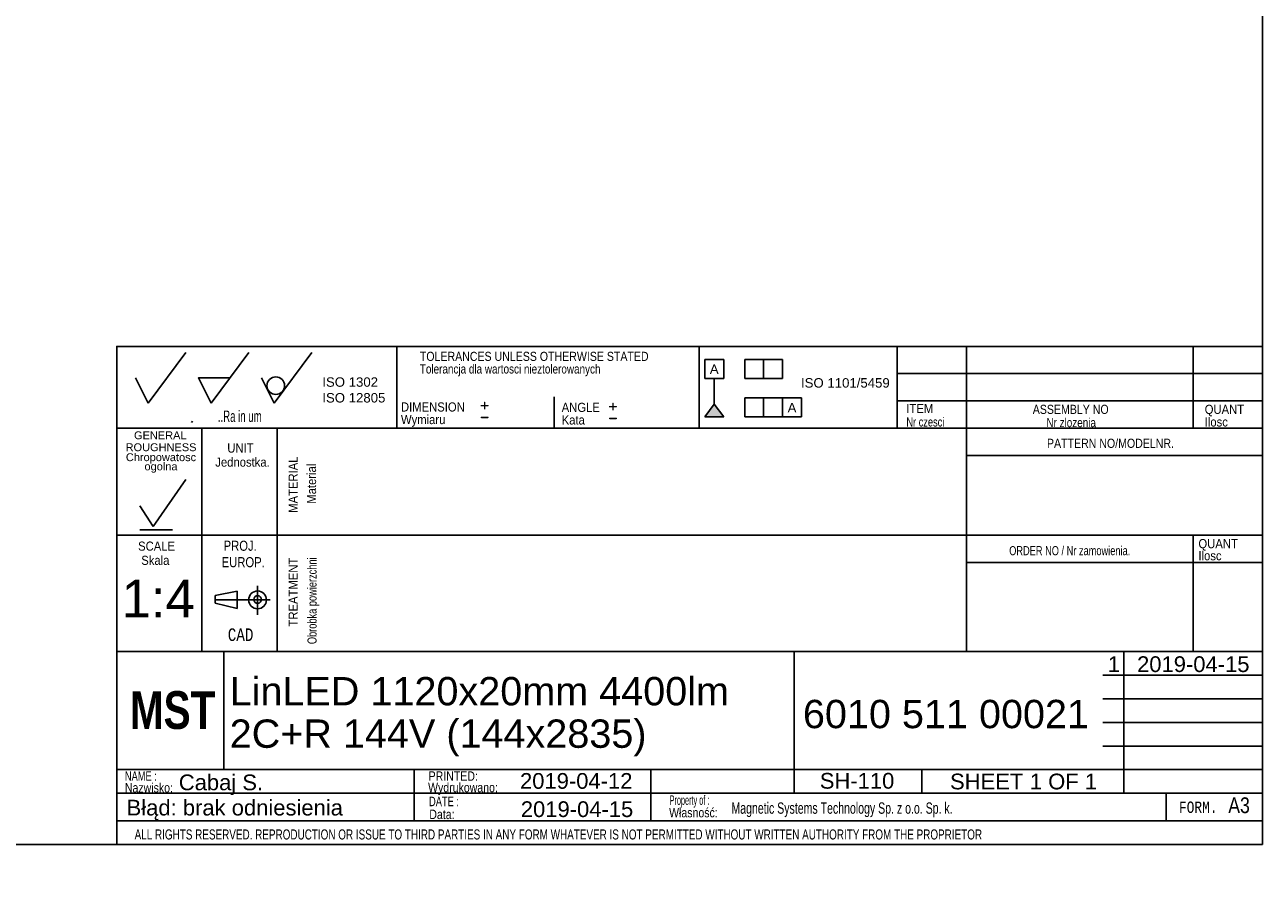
# Model space of a CAD drawing. Header units: millimetres. Extents: x 16 to 406, y 5 to 285.
# Tile 9 of 13: x 209 to 406, y 5 to 144. Entities that reach past the tile are written whole.
import ezdxf
from ezdxf.entities.mleader import LeaderData, LeaderLine
from ezdxf.enums import TextEntityAlignment as Align
from ezdxf.lldxf.tags import DXFTag
from ezdxf.math import Vec2, Vec3

# ---------------------------------------------------------------- set-up
doc = ezdxf.new("R2010")
doc.units = ezdxf.units.MM
doc.layers.add('10', color=7, linetype='Continuous')
doc.layers.add('Default', color=7, linetype='Continuous')
doc.styles.add('SEACAD_Arial', font='arial.ttf')
doc.styles.add('SEACAD_Lucida_Console', font='lucon.TTF', dxfattribs={"width": 0.8})
tags = doc.linetypes.add('CENTER2', pattern=[28.575, 19.05, -3.175, 3.175, -3.175]).pattern_tags.tags
tags[10:11] = [DXFTag(74, 4), DXFTag(75, 0), DXFTag(340, '0'), DXFTag(46, 0.0), DXFTag(50, 0.0), DXFTag(44, 0.0), DXFTag(45, 0.0)]
tags[8:9] = [DXFTag(74, 4), DXFTag(75, 0), DXFTag(340, '0'), DXFTag(46, 0.0), DXFTag(50, 0.0), DXFTag(44, 0.0), DXFTag(45, 0.0)]
tags[6:7] = [DXFTag(74, 4), DXFTag(75, 0), DXFTag(340, '0'), DXFTag(46, 0.0), DXFTag(50, 0.0), DXFTag(44, 0.0), DXFTag(45, 0.0)]
tags[4:5] = [DXFTag(74, 4), DXFTag(75, 0), DXFTag(340, '0'), DXFTag(46, 0.0), DXFTag(50, 0.0), DXFTag(44, 0.0), DXFTag(45, 0.0)]

# ---------------------------------------------------------------- blocks, each defined once
blk = doc.blocks.new('SEANNOT_GROUP42')
at = {"layer": 'Default', "color": 7, "linetype": 'Continuous', "style": 'SEACAD_Arial'}
for s, p in [('LinLED 1120x20mm 4400lm ', (241.61, 40.17)), ('2C+R 144V (144x2835)', (241.61, 33.42))]:
    blk.add_text(s, height=4.5, dxfattribs=at).set_placement(p, align=Align.TOP_LEFT)
blk = doc.blocks.new('SEANNOT_GROUP43')
at = {"layer": 'Default', "color": 7, "linetype": 'Continuous', "style": 'SEACAD_Arial'}
blk.add_text('6010 511 00021', height=4.5, dxfattribs=at).set_placement((332.67, 36.54), align=Align.TOP_LEFT)
blk = doc.blocks.new('SEANNOT_GROUP44')
at = {"layer": 'Default', "color": 7, "linetype": 'Continuous', "style": 'SEACAD_Arial'}
blk.add_text('Cabaj S.', height=2.5, dxfattribs=at).set_placement((233.53, 24.68), align=Align.TOP_LEFT)
blk = doc.blocks.new('SEANNOT_GROUP45')
at = {"layer": 'Default', "color": 7, "linetype": 'Continuous', "style": 'SEACAD_Arial'}
blk.add_text('SH-110', height=2.5, dxfattribs=at).set_placement((335.35, 24.93), align=Align.TOP_LEFT)
blk = doc.blocks.new('SEANNOT_GROUP46')
at = {"layer": 'Default', "color": 7, "linetype": 'Continuous', "style": 'SEACAD_Arial'}
blk.add_text('2019-04-15', height=2.5, dxfattribs=at).set_placement((287.86, 20.42), align=Align.TOP_LEFT)
blk = doc.blocks.new('SEANNOT_GROUP47')
at = {"layer": 'Default', "color": 7, "linetype": 'Continuous', "style": 'SEACAD_Arial'}
blk.add_text('1:4', height=6, dxfattribs=at).set_placement((224.43, 55.64), align=Align.TOP_LEFT)
blk = doc.blocks.new('_Dot')
at = {"color": 0, "linetype": 'ByBlock', "lineweight": -2}
blk.add_line((-0.5, 0), (-1, 0), dxfattribs=at)
at = {"color": 0, "linetype": 'ByBlock', "const_width": 0.5}
blk.add_lwpolyline([(-0.25, 0, 1), (0.25, 0, 1)], format="xyb", close=True, dxfattribs=at)
blk = doc.blocks.new('SEANNOT_GROUP49')
at = {"layer": 'Default', "color": 7, "linetype": 'Continuous', "style": 'SEACAD_Arial'}
blk.add_text('2019-04-12', height=2.5, dxfattribs=at).set_placement((287.73, 24.91), align=Align.TOP_LEFT)
blk = doc.blocks.new('SEANNOT_GROUP50')
at = {"layer": 'Default', "color": 7, "linetype": 'Continuous', "style": 'SEACAD_Arial'}
blk.add_text('1', height=2.5, dxfattribs=at).set_placement((381.09, 43.45), align=Align.TOP_LEFT)
blk = doc.blocks.new('SEANNOT_GROUP51')
at = {"layer": 'Default', "color": 7, "linetype": 'Continuous', "style": 'SEACAD_Arial'}
for s, p in [('SHEET ', (356.04, 24.82)), ('1', (368.7, 24.82)), (' OF ', (370.66, 24.82)), ('1', (377.45, 24.82))]:
    blk.add_text(s, height=2.5, dxfattribs=at).set_placement(p, align=Align.TOP_LEFT)
blk = doc.blocks.new('SEANNOT_GROUP52')
at = {"layer": 'Default', "color": 7, "linetype": 'Continuous', "style": 'SEACAD_Arial'}
blk.add_text('2019-04-15', height=2.5, dxfattribs=at).set_placement((385.75, 43.46), align=Align.TOP_LEFT)

msp = doc.modelspace()

# ---------------------------------------------------------------- hatches: boundary and pattern name
at = {"layer": 'Default', "linetype": 'Continuous'}
msp.add_hatch(color=7, dxfattribs=at).paths.add_polyline_path([(318.5887, 83.5055), (317.0887, 81.5206), (320.0887, 81.5206)])

# ---------------------------------------------------------------- linework, layer by layer
at = {"layer": '10', "color": 7, "linetype": 'Continuous'}
for p, q in [((268.1664, 92.7025), (268.1664, 79.7025)), ((316.1664, 92.7025), (316.1664, 79.7025)), ((347.6664, 92.7025), (347.6664, 79.7025)), ((358.6664, 92.7025), (358.6664, 44.2025)), ((394.6664, 92.7025), (394.6664, 79.7025)), ((228.6664, 83.7025), (234.6664, 91.7025)), ((238.6664, 83.7025), (244.6664, 91.7025)), ((248.6664, 83.7025), (254.6664, 91.7025)), ((226.6664, 87.7025), (228.6664, 83.7025)), ((236.6664, 87.7025), (241.6664, 87.7025)), ((236.6664, 87.7025), (238.6664, 83.7025)), ((246.6664, 87.7025), (248.6664, 83.7025)), ((405.6664, 88.3691), (347.6664, 88.3691)), ((293.1664, 84.7025), (293.1664, 79.7025)), ((405.6664, 84.0358), (347.6664, 84.0358)), ((235.541, 80.6292), (235.7172, 80.8353)), ((405.6664, 79.7025), (223.6664, 79.7025)), ((237.1664, 79.7025), (237.1664, 44.2025)), ((237.1664, 79.7025), (237.1664, 45.7025)), ((249.1664, 79.7025), (249.1664, 44.2025)), ((405.6664, 75.3691), (358.6664, 75.3691)), ((229.4692, 64.067), (234.6676, 71.572)), ((227.327, 67.3491), (229.4692, 64.067)), ((227.327, 63.5278), (232.5255, 63.5278)), ((405.6664, 62.7025), (223.6664, 62.7025)), ((394.6664, 62.7025), (394.6664, 44.2025)), ((405.6664, 58.3691), (358.6664, 58.3691)), ((239.3123, 53.1174), (242.7982, 53.8094)), ((239.3123, 51.9247), (239.3123, 53.1174)), ((242.7982, 53.8094), (242.7982, 51.0413)), ((246.0414, 54.6781), (246.0414, 50.0695)), ((246.0414, 54.6781), (246.0414, 50.0695)), ((242.7982, 51.0413), (239.3123, 51.9247)), ((331.2915, 44.2025), (223.6664, 44.2025)), ((331.1664, 44.2025), (223.6664, 44.2025)), ((240.6664, 25.4525), (240.6664, 44.2025)), ((380.2915, 44.2025), (405.7915, 44.2025)), ((383.6664, 21.7025), (383.6664, 44.2025)), ((380.2915, 40.4525), (405.7915, 40.4525)), ((380.2915, 36.7025), (405.7915, 36.7025)), ((380.2915, 32.9525), (405.7915, 32.9525)), ((380.2915, 29.2025), (405.7915, 29.2025)), ((223.6664, 25.4525), (405.7915, 25.4525)), ((270.9256, 25.4138), (270.9256, 17.2887)), ((308.5239, 25.4525), (308.5239, 17.3274)), ((351.5415, 25.4525), (351.5415, 21.7025)), ((223.6664, 21.7025), (380.2915, 21.7025)), ((390.3535, 21.7025), (390.3535, 17.3275)), ((223.6664, 17.3275), (405.6664, 17.3275))]:
    msp.add_line(p, q, dxfattribs=at)
at = {"layer": '10', "color": 7, "linetype": 'CENTER2'}
msp.add_line((239.3123, 52.4253), (248.0282, 52.4253), dxfattribs=at)
at = {"layer": '10', "color": 7, "linetype": 'Continuous'}
for points in [[(405.6664, 13.5775), (405.6664, 284.5775), (15.6664, 284.5775), (15.6664, 13.5775), (405.6664, 13.5775)], [(405.6664, 13.5775), (405.6664, 92.7025), (223.6664, 92.7025), (223.6664, 13.5775), (405.6664, 13.5775)], [(331.2915, 44.2025), (331.2915, 21.7025), (405.6664, 21.7025), (405.6664, 44.2025), (331.2915, 44.2025)]]:
    msp.add_lwpolyline(points, dxfattribs=at)
for centre, radius in [((248.9389, 86.4574), 1.4016), ((246.0414, 52.4254), 1.4146), ((246.0414, 52.4843), 0.6075)]:
    msp.add_circle(centre, radius, dxfattribs=at)
msp.add_point((236.6664, 87.7025), dxfattribs=at)
at = {"layer": 'Default', "color": 7, "linetype": 'Continuous'}
for p, q in [((317.0887, 87.6113), (317.0887, 90.6113)), ((317.0887, 90.6113), (320.0887, 90.6113)), ((320.0887, 90.6113), (320.0887, 87.6113)), ((323.4244, 87.6113), (323.4244, 90.6113)), ((323.4244, 90.6113), (329.4244, 90.6113)), ((326.4244, 90.6113), (326.4244, 87.6113)), ((329.4244, 90.6113), (329.4244, 87.6113)), ((320.0887, 87.6113), (317.0887, 87.6113)), ((318.5887, 83.5055), (318.5887, 87.6113)), ((329.4244, 87.6113), (323.4244, 87.6113)), ((317.0887, 81.5206), (318.5887, 83.5055)), ((318.5887, 83.5055), (320.0887, 81.5206)), ((323.4244, 81.5206), (323.4244, 84.5206)), ((323.4244, 84.5206), (332.4244, 84.5206)), ((326.4244, 84.5206), (326.4244, 81.5206)), ((329.4244, 81.5206), (329.4244, 84.5206)), ((332.4244, 84.5206), (332.4244, 81.5206)), ((320.0887, 81.5206), (317.0887, 81.5206)), ((332.4244, 81.5206), (323.4244, 81.5206))]:
    msp.add_line(p, q, dxfattribs=at)

# ---------------------------------------------------------------- block references
at = {"layer": 'Default'}
for name in ['SEANNOT_GROUP47', 'SEANNOT_GROUP50', 'SEANNOT_GROUP52', 'SEANNOT_GROUP42', 'SEANNOT_GROUP43', 'SEANNOT_GROUP44', 'SEANNOT_GROUP49', 'SEANNOT_GROUP45', 'SEANNOT_GROUP51', 'SEANNOT_GROUP46']:
    msp.add_blockref(name, (0, 0), dxfattribs=at)

# ---------------------------------------------------------------- texts
at = {"layer": '10', "attachment_point": 1}
for s, insert, char_height, width, style in [('{\\farial rounded mt|b0||i0||c0|p34;\\C7;\\H1.45000002;\\W0.83002;TOLERANCES UNLESS OTHERWISE STATED}', (271.823, 91.8398), 1.45, 38.614141, 'SEACAD_Arial'), ('{\\farial rounded mt|b0||i0||c0|p34;\\C7;\\H1.45000002;\\W0.77704;Tolerancja dla wartosci nieztolerowanych}', (271.823, 89.8398), 1.45, 36.029358, 'SEACAD_Arial'), ('{\\farial rounded mt|b0||i0||c0|p34;\\C7;\\H1.45000002;\\W0.883;DIMENSION}', (268.823, 83.801), 1.45, 10.15001, 'SEACAD_Arial'), ('{\\farial rounded mt|b0||i0||c0|p34;\\C7;\\H1.45000002;\\W0.883;ANGLE}', (294.3509, 83.7369), 1.45, 6.052184, 'SEACAD_Arial'), ('{\\farial rounded mt|b0||i0||c0|p34;\\C7;\\H1.45000002;\\W0.883;ITEM}', (349.1061, 83.5453), 1.45, 4.255445, 'SEACAD_Arial'), ('{\\farial rounded mt|b0||i0||c0|p34;\\C7;\\H1.45000002;\\W0.83002;ASSEMBLY NO}', (369.1852, 83.4185), 1.45, 12.829358, 'SEACAD_Arial'), ('{\\farial rounded mt|b0||i0||c0|p34;\\C7;\\H1.45000002;\\W0.883;QUANT}', (396.4966, 83.4185), 1.45, 6.241314, 'SEACAD_Arial'), ('{\\farial rounded mt|b0||i0||c0|p34;\\C7;\\H1.8;\\W0.608;..Ra in um}', (239.7304, 82.5025), 1.8, 8.921749, 'SEACAD_Arial'), ('{\\farial rounded mt|b0||i0||c0|p34;\\C7;\\H1.45000002;\\W0.883;Wymiaru}', (268.823, 81.801), 1.45, 8.67569, 'SEACAD_Arial'), ('{\\farial rounded mt|b0||i0||c0|p34;\\C7;\\H1.45000002;\\W0.883;Kata}', (294.3509, 81.7369), 1.45, 5.07501, 'SEACAD_Arial'), ('{\\farial rounded mt|b0||i0||c0|p34;\\C7;\\H1.45000002;\\W0.72406;Nr czesci }', (349.1061, 81.4185), 1.45, 7.78588, 'SEACAD_Arial'), ('{\\farial rounded mt|b0||i0||c0|p34;\\C7;\\H1.45000002;\\W0.77704;Nr zlozenia}', (371.3489, 81.3193), 1.45, 9.504276, 'SEACAD_Arial'), ('{\\farial rounded mt|b0||i0||c0|p34;\\C7;\\H1.45000002;\\W0.883;Ilosc}', (396.4966, 81.4185), 1.45, 6.934793, 'SEACAD_Arial'), ('{\\farial rounded mt|b0||i0||c0|p34;\\C7;\\H1.45000002;\\W0.883;UNIT}', (241.2329, 77.2753), 1.45, 4.16088, 'SEACAD_Arial'), ('{\\farial rounded mt|b0||i0||c0|p34;\\C7;\\H1.45000002;\\W0.83002;PATTERN NO/MODELNR.}', (371.4383, 78.0241), 1.45, 21.434793, 'SEACAD_Arial'), ('{\\farial rounded mt|b0||i0||c0|p34;\\C7;\\H1.45000002;\\W0.883;Jednostka.}', (239.3294, 75.0364), 1.45, 8.726285, 'SEACAD_Arial'), ('{\\farial rounded mt|b0||i0||c0|p34;\\C7;\\H1.45000002;\\W0.883;SCALE}', (227.0667, 61.6902), 1.45, 5.863054, 'SEACAD_Arial'), ('{\\farial rounded mt|b0||i0||c0|p34;\\C7;\\H1.60000002;\\W0.8;PROJ.}', (240.6541, 61.826), 1.6, 5.113054, 'SEACAD_Arial'), ('{\\farial rounded mt|b0||i0||c0|p34;\\C7;\\H1.45000002;\\W0.72406;ORDER NO / Nr zamowienia.}', (365.4383, 60.9698), 1.45, 25.030887, 'SEACAD_Arial'), ('{\\farial rounded mt|b0||i0||c0|p34;\\C7;\\H1.45000002;\\W0.883;QUANT}', (395.4966, 62.0852), 1.45, 6.241314, 'SEACAD_Arial'), ('{\\farial rounded mt|b0||i0||c0|p34;\\C7;\\H1.45000002;\\W0.883;Skala}', (227.5677, 59.4364), 1.45, 5.777229, 'SEACAD_Arial'), ('{\\farial rounded mt|b0||i0||c0|p34;\\C7;\\H1.60000002;\\W0.8;EUROP.}', (240.3364, 59.2199), 1.6, 6.643488, 'SEACAD_Arial'), ('{\\farial rounded mt|b0||i0||c0|p34;\\C7;\\H1.45000002;\\W0.883;Ilosc}', (395.4966, 60.1647), 1.45, 6.934793, 'SEACAD_Arial'), ('{\\fLucida Console|b0||i0||c0|p34;\\C7;\\H1.99999998;\\W0.8;CAD}', (241.316, 47.8953), 2, 4.533343, 'SEACAD_Lucida_Console'), ('{\\farial rounded mt|b0||i0||c0|p34;\\C7;\\H1.5;\\W0.704;NAME :}', (224.9675, 25.1761), 1.5, 5.576097, 'SEACAD_Arial'), ('{\\farial rounded mt|b0||i0||c0|p34;\\C7;\\H1.5;\\W0.8;PRINTED:}', (273.2161, 25.1761), 1.5, 8.9879, 'SEACAD_Arial'), ('{\\farial rounded mt|b0||i0||c0|p34;\\C7;\\H1.5;\\W0.8;Nazwisko:}', (224.9676, 23.329), 1.5, 7.678383, 'SEACAD_Arial'), ('{\\farial rounded mt|b0||i0||c0|p34;\\C7;\\H1.5;\\W0.8;Wydrukowano:}', (273.1279, 23.366), 1.5, 11.438653, 'SEACAD_Arial'), ('{\\farial rounded mt|b0||i0||c0|p34;\\C7;\\H1.5;\\W0.704;DATE :}', (273.2821, 21.1484), 1.5, 5.217401, 'SEACAD_Arial'), ('{\\farial rounded mt|b0||i0||c0|p34;\\C7;\\H1.5;\\W0.8;Własność:}', (311.4137, 19.3737), 1.5, 10.891314, 'SEACAD_Arial'), ('{\\farial rounded mt|b0||i0||c0|p34;\\C7;\\H1.5;\\W0.46208;Property of :}', (311.4969, 21.3579), 1.5, 8.869575, 'SEACAD_Arial'), ('{\\farial rounded mt|b0||i0||c0|p34;\\C7;\\H1.8;\\W0.667;Magnetic Systems Technology Sp. z o.o. Sp. k.}', (321.3166, 20.2436), 1.8, 58.304358, 'SEACAD_Arial'), ('{\\fLucida Console|b0||i0||c0|p34;\\C7;\\H1.8;\\W0.8;FORM.}', (392.4164, 20.3775), 1.8, 6.80001, 'SEACAD_Lucida_Console'), ('{\\farial rounded mt|b0||i0||c0|p34;\\C7;\\H2.50000002;\\W0.8;A3}', (400.244, 21.0473), 2.5, 3.315227, 'SEACAD_Arial'), ('{\\farial rounded mt|b0||i0||c0|p34;\\C7;\\H1.5;\\W0.8;Data:}', (273.3248, 19.0982), 1.5, 6.195662, 'SEACAD_Arial'), ('{\\farial rounded mt|b0||i0||c0|p34;\\C7;\\H1.60000002;\\W0.704;ALL RIGHTS RESERVED. REPRODUCTION OR ISSUE TO THIRD PARTIES IN ANY FORM WHATEVER IS NOT PERMITTED WITHOUT WRITTEN AUTHORITY FROM THE PROPRIETOR}', (226.5139, 15.9553), 1.6, 148.000012, 'SEACAD_Arial')]:
    msp.add_mtext(s, dxfattribs=dict(at, insert=insert, char_height=char_height, width=width, style=style))
at = {"layer": '10', "char_height": 1.25, "attachment_point": 1}
for s, insert, width in [('{\\fArial|b0||i0||c0|p34;\\C7;\\H1.2499998;\\W1.;GENERAL}', (226.4186, 79.1957), 8.3424), ('{\\fArial|b0||i0||c0|p34;\\C7;\\H1.2499998;\\W1.;ROUGHNESS}', (225.0839, 77.3018), 11.222834)]:
    msp.add_mtext(s, dxfattribs=dict(at, insert=insert, width=width))
at = {"layer": '10', "insert": (230.7029, 74.1738), "char_height": 1.25, "width": 11.65265, "attachment_point": 5, "line_spacing_factor": 0.7}
msp.add_mtext('{\\fArial|b0||i0||c0|p34;\\C7;\\H1.24999998;\\W1.;Chropowatosc\\P}{\\fArial|b0||i0||c0|p34;\\C7;\\H1.24999998;\\W1.;ogolna}', dxfattribs=at)
at = {"layer": '10', "char_height": 1.45, "attachment_point": 1, "rotation": 89.999994, "style": 'SEACAD_Arial'}
for s, insert, width in [('{\\farial rounded mt|b0||i0||c0|p34;\\C7;\\H1.45000002;\\W0.883;MATERIAL}', (250.9679, 66.2608), 8.920662), ('{\\farial rounded mt|b0||i0||c0|p34;\\C7;\\H1.45000002;\\W0.883;Material}', (253.8878, 67.7032), 7.153155), ('{\\farial rounded mt|b0||i0||c0|p34;\\C7;\\H1.45000002;\\W0.72406;Obrobka powierzchni}', (253.9679, 45.3948), 17.047554), ('{\\farial rounded mt|b0||i0||c0|p34;\\C7;\\H1.45000002;\\W0.883;TREATMENT}', (250.9679, 48.1987), 10.87501)]:
    msp.add_mtext(s, dxfattribs=dict(at, insert=insert, width=width))
at = {"layer": 'Default'}
for s, insert, char_height, width, attachment_point in [('{\\fArial CE|b0||i0||c0|p34;\\C7;\\H1.5;\\W1.;A}', (318.5825, 89.835), 1.5, 1.402184, 2), ('{\\fArial|b0||i0||c0|p34;\\C7;\\H1.5;\\W1.;ISO 1302 \\P}{\\fArial|b0||i0||c0|p34;\\C7;\\H1.5;\\W1.;ISO 12805}', (256.3273, 87.7851), 1.5, 10.486332, 1), ('{\\fArial|b0||i0||c0|p34;\\C7;\\H1.5;\\W1.;ISO 1101/5459}', (339.4139, 87.6533), 1.5, 14.66134, 2), ('{\\fSolid Edge ISO|b0||i0||c0|p34;\\C7;\\H2.5;\\W1.;+\\P}', (281.2929, 84.7968), 2.5, 1.882447, 1), ('{\\fSolid Edge ISO|b0||i0||c0|p34;\\C7;\\H2.5;\\W1.;+\\P}', (301.686, 84.64), 2.5, 1.882447, 1), ('{\\fArial CE|b0||i0||c0|p34;\\C7;\\H1.5;\\W1.;A}', (330.9389, 83.7093), 1.5, 1.402184, 2), ('{\\fSolid Edge ISO|b0||i0||c0|p34;\\C7;\\H2.5;\\W1.;-\\P}', (281.2929, 82.9144), 2.5, 1.882447, 1), ('{\\fSolid Edge ISO|b0||i0||c0|p34;\\C7;\\H2.5;\\W1.;-\\P}', (301.686, 82.7575), 2.5, 1.882447, 1)]:
    msp.add_mtext(s, dxfattribs=dict(at, insert=insert, char_height=char_height, width=width, attachment_point=attachment_point))

# ---------------------------------------------------------------- leaders
at = {"layer": 'Default', "color": 7, "linetype": 'Continuous'}
ml = msp.add_multileader_mtext('Standard', dxfattribs=at)
ml.set_content('{\\pxsm0.9;\\fImpact|b0||i0||c0|p34;\\W1.;MST\\P}', color=256)
ml.set_leader_properties()
ml.set_arrow_properties(name='DOT')
ml.build(insert=Vec2(0, 0))
ml.multileader.update_dxf_attribs({"leader_type": 0, "dogleg_length": 0, "arrow_head_size": 6})
ctx = ml.context
ctx.base_point, ctx.char_height, ctx.arrow_head_size, ctx.landing_gap_size = Vec3(223.7582, 34.8564), 6, 6, 2.1
ctx.mtext.insert = Vec3(225.7582, 37.9194)
ml = msp.add_multileader_mtext('Standard', dxfattribs=at)
ml.set_content('{\\pxsm0.9;\\fArial|b0||i0||c0|p34;\\W1.; Błąd: brak odniesienia\\P}', color=256)
ml.set_leader_properties()
ml.set_arrow_properties(name='DOT')
ml.build(insert=Vec2(0, 0))
ml.multileader.update_dxf_attribs({"leader_type": 0, "dogleg_length": 0, "arrow_head_size": 2.5})
ctx = ml.context
ctx.base_point, ctx.char_height, ctx.arrow_head_size, ctx.landing_gap_size = Vec3(222.2705, 19.0521), 2.5, 2.5, 0.875
ctx.mtext.insert = Vec3(224.2705, 20.6683)

doc.saveas('drawing.dxf')
